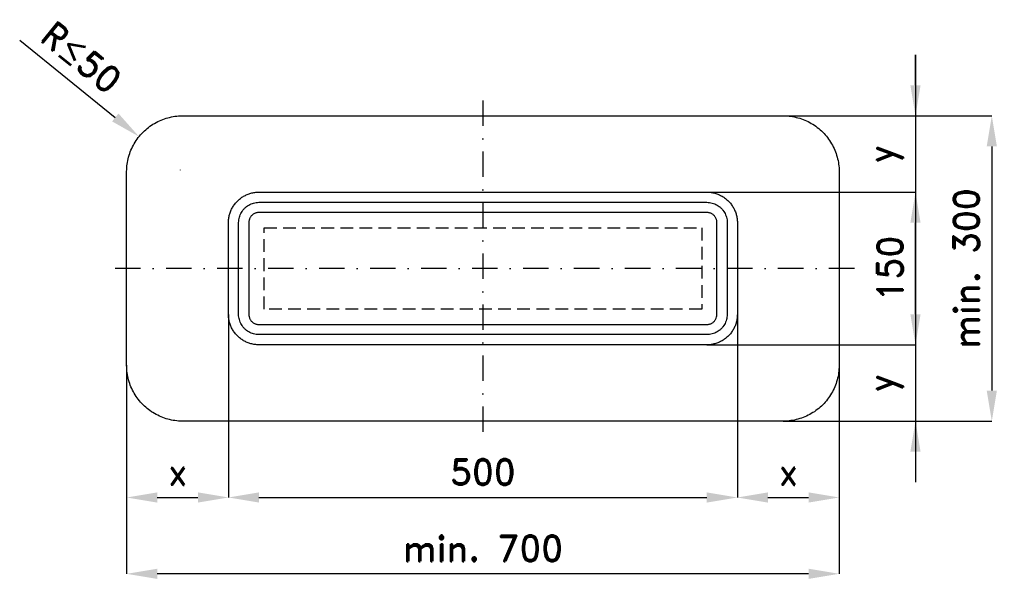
# Model space of a CAD drawing. Header units: millimetres. Extents: x -105 to 862, y -162 to 394.
import ezdxf

# ---------------------------------------------------------------- set-up
doc = ezdxf.new("R2010")
doc.units = ezdxf.units.MM
doc.header["$LTSCALE"] = 5
doc.linetypes.add('ČERCHOVANÁX2', pattern=[2, 1, -0.5, 0, -0.5])
doc.linetypes.add('ČÁRKOVANÁX2', pattern=[1.5, 1, -0.5])
doc.layers.add('Kóty', color=2, linetype='Continuous')
doc.layers.add('Značka', color=7, linetype='Continuous')
doc.styles.get("Standard").update_dxf_attribs({"font": 'romand.shx', "height": 25})
doc.dimstyles.get("Standard").update_dxf_attribs({"dimtxt": 25, "dimasz": 30, "dimexe": 0.18, "dimexo": 0.0625, "dimgap": 12.5, "dimtad": 1, "dimdec": 0, "dimzin": 0, "dimdsep": 46, "dimtxsty": 'Standard', "dimcen": 0.09, "dimadec": 0, "dimazin": 0, "dimtfac": 1, "dimtdec": 0, "dimtofl": 0, "dimtmove": 0, "dimatfit": 3, "dimfxl": 1, "dimtolj": 1, "dimtzin": 0, "dimarcsym": 0})

# ---------------------------------------------------------------- blocks, each defined once
blk = doc.blocks.new('*D0')
at = {"layer": 'Defpoints', "color": 0, "transparency": 16777216}
for p in [(100, 105), (0, 55), (100, -75)]:
    blk.add_point(p, dxfattribs=at)
at = {"layer": 'Kóty', "color": 0, "lineweight": -2, "transparency": 16777216}
for p, q in [((100, 104.94), (100, -75.18)), ((0, 54.94), (0, -75.18)), ((30, -75), (70, -75))]:
    blk.add_line(p, q, dxfattribs=at)
at = {"layer": 'Kóty', "color": 0, "transparency": 16777216}
for points in [[(30, -70), (30, -80), (0, -75)], [(70, -70), (70, -80), (100, -75)]]:
    blk.add_solid(points, dxfattribs=at)
at = {"layer": 'Kóty', "color": 0, "transparency": 16777216, "insert": (50, -50), "char_height": 25, "attachment_point": 5}
blk.add_mtext('\\A1;x', dxfattribs=at)
blk = doc.blocks.new('*D1')
at = {"layer": 'Defpoints', "color": 0, "transparency": 16777216}
for p in [(100, 105), (600, 105), (600, -75)]:
    blk.add_point(p, dxfattribs=at)
at = {"layer": 'Kóty', "color": 0, "lineweight": -2, "transparency": 16777216}
for p, q in [((100, 104.94), (100, -75.18)), ((600, 104.94), (600, -75.18)), ((130, -75), (570, -75))]:
    blk.add_line(p, q, dxfattribs=at)
at = {"layer": 'Kóty', "color": 0, "transparency": 16777216}
for points in [[(130, -70), (130, -80), (100, -75)], [(570, -70), (570, -80), (600, -75)]]:
    blk.add_solid(points, dxfattribs=at)
at = {"layer": 'Kóty', "color": 0, "transparency": 16777216, "insert": (350, -50), "char_height": 25, "attachment_point": 5}
blk.add_mtext('\\A1;500', dxfattribs=at)
blk = doc.blocks.new('*D2')
at = {"layer": 'Defpoints', "color": 0, "transparency": 16777216}
for p in [(600, 105), (700, 55), (700, -75)]:
    blk.add_point(p, dxfattribs=at)
at = {"layer": 'Kóty', "color": 0, "lineweight": -2, "transparency": 16777216}
for p, q in [((600, 104.94), (600, -75.18)), ((700, 54.94), (700, -75.18)), ((630, -75), (670, -75))]:
    blk.add_line(p, q, dxfattribs=at)
at = {"layer": 'Kóty', "color": 0, "transparency": 16777216}
for points in [[(630, -70), (630, -80), (600, -75)], [(670, -70), (670, -80), (700, -75)]]:
    blk.add_solid(points, dxfattribs=at)
at = {"layer": 'Kóty', "color": 0, "transparency": 16777216, "insert": (650, -50), "char_height": 25, "attachment_point": 5}
blk.add_mtext('\\A1;x', dxfattribs=at)
blk = doc.blocks.new('*D3')
at = {"layer": 'Defpoints', "color": 0, "transparency": 16777216}
for p in [(0, 55), (700, 55), (0, -150)]:
    blk.add_point(p, dxfattribs=at)
at = {"layer": 'Kóty', "color": 0, "lineweight": -2, "transparency": 16777216}
for p, q in [((0, 54.94), (0, -150.18)), ((700, 54.94), (700, -150.18)), ((670, -150), (30, -150))]:
    blk.add_line(p, q, dxfattribs=at)
at = {"layer": 'Kóty', "color": 0, "transparency": 16777216}
for points in [[(30, -145), (30, -155), (0, -150)], [(670, -145), (670, -155), (700, -150)]]:
    blk.add_solid(points, dxfattribs=at)
at = {"layer": 'Kóty', "color": 0, "transparency": 16777216, "insert": (350, -125), "char_height": 25, "attachment_point": 5}
blk.add_mtext('\\A1;min. 700', dxfattribs=at)
blk = doc.blocks.new('*D4')
at = {"layer": 'Defpoints', "color": 0, "transparency": 16777216}
for p in [(570, 225), (775, 225), (570, 75)]:
    blk.add_point(p, dxfattribs=at)
at = {"layer": 'Kóty', "color": 0, "lineweight": -2, "transparency": 16777216}
for p, q in [((570.06, 225), (775.18, 225)), ((775, 105), (775, 195)), ((570.06, 75), (775.18, 75))]:
    blk.add_line(p, q, dxfattribs=at)
at = {"layer": 'Kóty', "color": 0, "transparency": 16777216}
for points in [[(770, 195), (780, 195), (775, 225)], [(770, 105), (780, 105), (775, 75)]]:
    blk.add_solid(points, dxfattribs=at)
at = {"layer": 'Kóty', "color": 0, "transparency": 16777216, "insert": (750, 150), "char_height": 25, "attachment_point": 5, "rotation": 90}
blk.add_mtext('\\A1;150', dxfattribs=at)
blk = doc.blocks.new('*D5')
at = {"layer": 'Defpoints', "color": 0, "transparency": 16777216}
for p in [(645, 300), (775, 300), (570, 225)]:
    blk.add_point(p, dxfattribs=at)
at = {"layer": 'Kóty', "color": 0, "lineweight": -2, "transparency": 16777216}
for p, q in [((775, 330), (775, 360)), ((645.06, 300), (775.18, 300)), ((570.06, 225), (775.18, 225)), ((775, 195), (775, 165))]:
    blk.add_line(p, q, dxfattribs=at)
at = {"layer": 'Kóty', "color": 0, "transparency": 16777216}
for points in [[(770, 330), (780, 330), (775, 300)], [(770, 195), (780, 195), (775, 225)]]:
    blk.add_solid(points, dxfattribs=at)
at = {"layer": 'Kóty', "color": 0, "transparency": 16777216, "insert": (745.83, 262.5), "char_height": 25, "attachment_point": 5, "rotation": 90}
blk.add_mtext('\\A1;y', dxfattribs=at)
blk = doc.blocks.new('*D6')
at = {"layer": 'Defpoints', "color": 0, "transparency": 16777216}
for p in [(645, 300), (645, 0), (850, 0)]:
    blk.add_point(p, dxfattribs=at)
at = {"layer": 'Kóty', "color": 0, "lineweight": -2, "transparency": 16777216}
for p, q in [((645.06, 300), (850.18, 300)), ((850, 270), (850, 30)), ((645.06, 0), (850.18, 0))]:
    blk.add_line(p, q, dxfattribs=at)
at = {"layer": 'Kóty', "color": 0, "transparency": 16777216}
for points in [[(845, 270), (855, 270), (850, 300)], [(845, 30), (855, 30), (850, 0)]]:
    blk.add_solid(points, dxfattribs=at)
at = {"layer": 'Kóty', "color": 0, "transparency": 16777216, "insert": (825, 150), "char_height": 25, "attachment_point": 5, "rotation": 90}
blk.add_mtext('\\A1;min. 300', dxfattribs=at)

msp = doc.modelspace()

# ---------------------------------------------------------------- linework, layer by layer
at = {"layer": 'Kóty'}
for p, q in [((-105.1, 374.27), (-11.16, 298.39)), ((775, 360), (775, -60)), ((52.77, 246.68), (52.95, 246.68)), ((52.86, 246.59), (52.86, 246.77)), ((775, 105), (775, 135)), ((570.06, 75), (775.18, 75)), ((645.06, 0), (775.18, 0))]:
    msp.add_line(p, q, dxfattribs=at)
for points in [[(-8.02, 302.28), (-14.31, 294.5), (12.17, 279.54)], [(770, 105), (780, 105), (775, 75)], [(770, -30), (780, -30), (775, 0)]]:
    msp.add_solid(points, dxfattribs=at)
at = {"layer": 'Značka', "color": 6, "linetype": 'ČERCHOVANÁX2', "lineweight": 25, "ltscale": 5}
for p, q in [((350, 315), (350, -15)), ((715, 150), (-15, 150))]:
    msp.add_line(p, q, dxfattribs=at)
at = {"layer": 'Značka', "color": 5}
for points in [[(55, 0), (54.78, 0), (54.57, 0, -0.03218), (47.47, 0.5, -0.035443), (40.49, 1.95, -0.036267), (33.74, 4.23, -0.03442), (27.38, 7.44, -0.033722), (21.45, 11.39, -0.034085), (16.11, 16.11, -0.034209), (11.39, 21.45, -0.034229), (7.44, 27.38, -0.034044), (4.25, 33.74, -0.033412), (1.95, 40.49, -0.034127), (0.48, 47.47, -0.036745), (0, 54.57), (0, 54.78), (0, 55), (0, 245), (0, 245.22), (0, 245.43, -0.03218), (0.5, 252.53, -0.035443), (1.95, 259.51, -0.036267), (4.23, 266.26, -0.03442), (7.44, 272.63, -0.033724), (11.39, 278.55, -0.034088), (16.11, 283.89, -0.034206), (21.45, 288.61, -0.034232), (27.38, 292.56, -0.034049), (33.74, 295.75, -0.033416), (40.49, 298.05, -0.034129), (47.47, 299.53, -0.036747), (54.57, 300), (54.78, 300), (55, 300), (645, 300), (645.22, 300), (645.43, 300, -0.032179), (652.53, 299.5, -0.035446), (659.51, 298.05, -0.036264), (666.26, 295.77, -0.034421), (672.63, 292.56, -0.033716), (678.55, 288.61, -0.034086), (683.89, 283.89, -0.034212), (688.61, 278.55, -0.034226), (692.56, 272.63, -0.034042), (695.75, 266.26, -0.033411), (698.05, 259.51, -0.034124), (699.53, 252.53, -0.036743), (700, 245.43), (700, 245.22), (700, 245), (700, 55), (700, 54.78), (700, 54.57, -0.032188), (699.5, 47.47, -0.035446), (698.05, 40.49, -0.036274), (695.77, 33.74, -0.034416), (692.56, 27.38, -0.033728), (688.61, 21.45, -0.034092), (683.89, 16.11, -0.034208), (678.55, 11.39, -0.03423), (672.63, 7.44, -0.034041), (666.26, 4.25, -0.033411), (659.51, 1.95, -0.034128), (652.53, 0.48, -0.036745), (645.43, 0), (645.22, 0), (645, 0), (55, 0)], [(130, 75), (129.88, 75), (129.76, 75, -0.032177), (125.89, 75.27, -0.035442), (122.08, 76.06, -0.036268), (118.4, 77.31, -0.034419), (114.93, 79.06, -0.033722), (111.7, 81.21, -0.034086), (108.79, 83.79, -0.034209), (106.21, 86.7, -0.034227), (104.06, 89.93, -0.034042), (102.32, 93.4, -0.033411), (101.06, 97.08, -0.034127), (100.26, 100.89, -0.036745), (100, 104.76), (100, 104.88), (100, 105), (100, 195), (100, 195.12), (100, 195.24, -0.032177), (100.27, 199.11, -0.035442), (101.06, 202.92, -0.036267), (102.31, 206.6, -0.034418), (104.06, 210.07, -0.033723), (106.22, 213.3, -0.034086), (108.79, 216.21, -0.034206), (111.7, 218.79, -0.034229), (114.93, 220.94, -0.034048), (118.41, 222.68, -0.033412), (122.08, 223.94, -0.034129), (125.89, 224.74, -0.036749), (129.76, 225), (129.88, 225), (130, 225), (570, 225), (570.12, 225), (570.24, 225, -0.03218), (574.11, 224.73, -0.035444), (577.92, 223.94, -0.036268), (581.6, 222.69, -0.03441), (585.07, 220.94, -0.03371), (588.3, 218.79, -0.034082), (591.21, 216.21, -0.034212), (593.79, 213.3, -0.034232), (595.94, 210.07, -0.034029), (597.68, 206.6, -0.033416), (598.94, 202.92, -0.034113), (599.74, 199.11, -0.036749), (600, 195.24), (600, 195.12), (600, 195), (600, 105), (600, 104.88), (600, 104.76, -0.032179), (599.73, 100.89, -0.035457), (598.94, 97.08, -0.036267), (597.69, 93.4, -0.034424), (595.94, 89.93, -0.033732), (593.79, 86.7, -0.034078), (591.21, 83.79, -0.034204), (588.3, 81.21, -0.034213), (585.07, 79.06, -0.034036), (581.6, 77.32, -0.03341), (577.92, 76.06, -0.034124), (574.11, 75.26, -0.036744), (570.24, 75), (570.12, 75), (570, 75), (130, 75)], [(130, 85), (129.92, 85), (129.84, 85, -0.032179), (127.26, 85.18, -0.035441), (124.72, 85.71, -0.036269), (122.27, 86.54, -0.034419), (119.96, 87.71, -0.033724), (117.8, 89.14, -0.034086), (115.86, 90.86, -0.034208), (114.14, 92.8, -0.034231), (112.71, 94.95, -0.034043), (111.55, 97.27, -0.033417), (110.71, 99.72, -0.034129), (110.17, 102.26, -0.036747), (110, 104.84), (110, 104.92), (110, 105), (110, 195), (110, 195.08), (110, 195.16, -0.032179), (110.18, 197.74, -0.035441), (110.71, 200.28, -0.03627), (111.54, 202.73, -0.034425), (112.71, 205.05, -0.033724), (114.14, 207.2, -0.034084), (115.86, 209.14, -0.03421), (117.8, 210.86, -0.034229), (119.96, 212.29, -0.034041), (122.27, 213.45, -0.03341), (124.72, 214.29, -0.034123), (127.26, 214.83, -0.036741), (129.84, 215), (129.92, 215), (130, 215), (570, 215), (570.08, 215), (570.16, 215, -0.032171), (572.74, 214.82, -0.035443), (575.28, 214.29, -0.036265), (577.73, 213.46, -0.03442), (580.05, 212.29, -0.033731), (582.2, 210.86, -0.034074), (584.14, 209.14, -0.034206), (585.86, 207.2, -0.034226), (587.29, 205.05, -0.03405), (588.45, 202.73, -0.033416), (589.29, 200.28, -0.034152), (589.83, 197.74, -0.036741), (590, 195.16), (590, 195.08), (590, 195), (590, 105), (590, 104.92), (590, 104.84, -0.032179), (589.82, 102.26, -0.035442), (589.29, 99.72, -0.036259), (588.46, 97.27, -0.034422), (587.29, 94.95, -0.033732), (585.86, 92.8, -0.034079), (584.14, 90.86, -0.034184), (582.2, 89.14, -0.034233), (580.05, 87.71, -0.034053), (577.73, 86.55, -0.033425), (575.28, 85.71, -0.034128), (572.74, 85.17, -0.036749), (570.16, 85), (570.08, 85), (570, 85), (130, 85)], [(130, 95), (570, 95), (570.04, 95), (570.08, 95, 0.032177), (571.37, 95.09, 0.035447), (572.64, 95.35, 0.03628), (573.87, 95.77, 0.03442), (575.02, 96.35, 0.033745), (576.1, 97.07, 0.034106), (577.07, 97.93, 0.034187), (577.93, 98.9, 0.034206), (578.65, 99.98, 0.034029), (579.23, 101.14), (579.65, 102.36), (579.91, 103.63), (580, 104.92), (580, 104.96), (580, 105), (580, 195), (580, 195.04), (580, 195.08, 0.032179), (579.91, 196.37, 0.035489), (579.65, 197.64, 0.036281), (579.23, 198.87, 0.03442), (578.65, 200.02, 0.033728), (577.93, 201.1, 0.034073), (577.07, 202.07, 0.034239), (576.1, 202.93, 0.034199), (575.02, 203.65, 0.034034), (573.87, 204.23, 0.033414), (572.64, 204.65, 0.034124), (571.37, 204.91, 0.03674), (570.08, 205), (570.04, 205), (570, 205), (130, 205), (129.96, 205), (129.92, 205, 0.032179), (128.63, 204.91, 0.035443), (127.36, 204.65, 0.036259), (126.13, 204.23, 0.034409), (124.98, 203.65, 0.033719), (123.9, 202.93, 0.034077), (122.93, 202.07, 0.03421), (122.07, 201.1, 0.034231), (121.35, 200.02, 0.034044), (120.77, 198.87, 0.033412), (120.35, 197.64, 0.034122), (120.09, 196.37, 0.036741), (120, 195.08), (120, 195.04), (120, 195), (120, 105), (120, 104.96), (120, 104.92, 0.032173), (120.09, 103.63, 0.035441), (120.35, 102.36, 0.036265), (120.77, 101.13, 0.034422), (121.35, 99.98, 0.033722), (122.07, 98.9, 0.034086), (122.93, 97.93, 0.034214), (123.9, 97.07, 0.034231), (124.98, 96.35, 0.034044), (126.14, 95.77, 0.033412), (127.36, 95.35, 0.034122), (128.63, 95.09, 0.036741), (129.92, 95), (129.96, 95), (130, 95)]]:
    msp.add_lwpolyline(points, format="xyb", dxfattribs=at)
at = {"layer": 'Značka', "color": 7, "linetype": 'ČÁRKOVANÁX2', "ltscale": 2.5}
msp.add_lwpolyline([(135, 110), (135, 190), (565, 190), (565, 110), (135, 110)], dxfattribs=at)

# ---------------------------------------------------------------- texts
at = {"layer": 'Kóty', "char_height": 25, "attachment_point": 5}
for s, insert, rotation in [('\\A1;R{\\A0;≤}50', (-44.46, 357.48), 321.0699), ('\\A1;y', (745.83, 37.5), 90)]:
    msp.add_mtext(s, dxfattribs=dict(at, insert=insert, rotation=rotation))

# ---------------------------------------------------------------- dimensions: what is measured, and where the dimension line sits
at = {"layer": 'Kóty'}
for base, p1, p2, text, picture, middle in [((775, 300), (570, 225), (645, 300), 'y', '*D5', (745.83, 262.5)), ((850, 0), (645, 300), (645, 0), 'min. 300', '*D6', (825, 150))]:
    dim = msp.add_linear_dim(base=base, p1=p1, p2=p2, angle=90, text=text, dimstyle='Standard', dxfattribs=at)
    dim.commit()
    dim.dimension.update_dxf_attribs({"geometry": picture, "text_midpoint": middle})
dim = msp.add_linear_dim(base=(775, 225), p1=(570, 75), p2=(570, 225), angle=90, dimstyle='Standard', dxfattribs=at)
dim.commit()
dim.dimension.update_dxf_attribs({"geometry": '*D4', "text_midpoint": (750, 150)})
for base, p1, p2, text, picture, middle in [((100, -75), (0, 55), (100, 105), 'x', '*D0', (50, -50)), ((700, -75), (600, 105), (700, 55), 'x', '*D2', (650, -50)), ((0, -150), (700, 55), (0, 55), 'min. 700', '*D3', (350, -125))]:
    dim = msp.add_linear_dim(base=base, p1=p1, p2=p2, text=text, dimstyle='Standard', dxfattribs=at)
    dim.commit()
    dim.dimension.update_dxf_attribs({"geometry": picture, "text_midpoint": middle})
dim = msp.add_linear_dim(base=(600, -75), p1=(100, 105), p2=(600, 105), dimstyle='Standard', dxfattribs=at)
dim.commit()
dim.dimension.update_dxf_attribs({"geometry": '*D1', "text_midpoint": (350, -50)})

doc.saveas('drawing.dxf')
